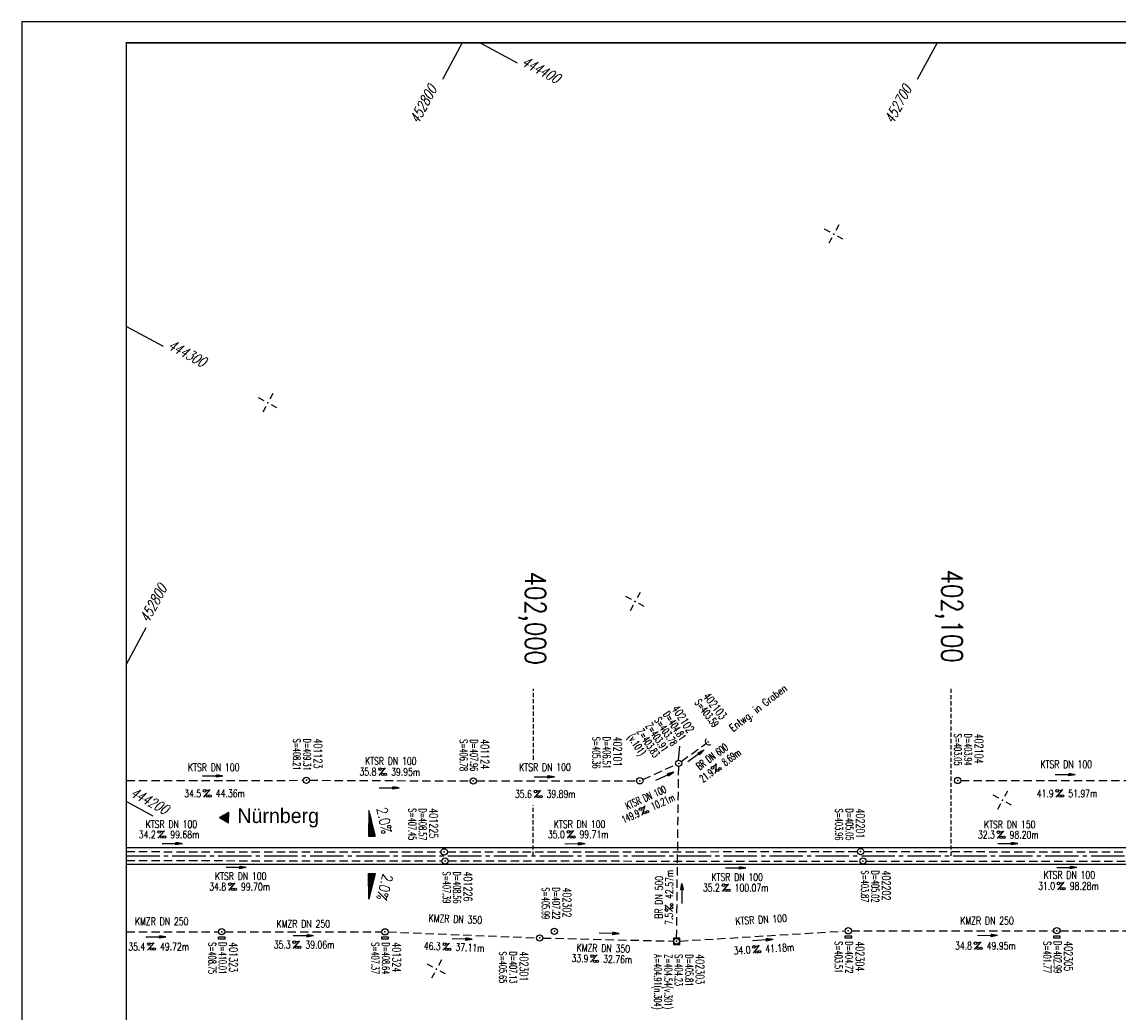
# Model space of a CAD drawing. Extents: x 0 to 1135, y 0 to 420.
# Tile 2 of 37: x 0 to 262, y 183 to 420. Entities that reach past the tile are written whole.
import ezdxf
from ezdxf.enums import TextEntityAlignment as Align

# ---------------------------------------------------------------- set-up
doc = ezdxf.new("R2010")
doc.units = 0
doc.header["$LTSCALE"] = 2
doc.header["$MEASUREMENT"] = 0
for name, pattern in [('ACHSE', [5.5, 4, -0.5, 0.5, -0.5]), ('AUSGEZOGEN', [0]), ('GESTRICH-X2', [1.5, 1, -0.5]), ('GESTRICHELT', [0.75, 0.5, -0.25])]:
    doc.linetypes.add(name, pattern=pattern)
doc.layers.get('0').update_dxf_attribs({"linetype": 'AUSGEZOGEN'})
for name, color, linetype in [('ACHSETOP', 250, 'ACHSE'), ('FBR', 8, 'CONTINUOUS'), ('GEF', 1, 'AUSGEZOGEN'), ('HEKTOM', 250, 'GESTRICHELT'), ('KANAL', 7, 'GESTRICH-X2'), ('NETZ', 250, 'CONTINUOUS'), ('PFEIL', 7, 'CONTINUOUS'), ('RAHMEN', 250, 'AUSGEZOGEN'), ('RICHTG', 250, 'CONTINUOUS'), ('SCHACHTNR', 6, 'CONTINUOUS'), ('SCHRIFT', 7, 'CONTINUOUS'), ('SCHSYMBOL', 7, 'CONTINUOUS'), ('TEXTO', 4, 'CONTINUOUS'), ('TEXTU', 4, 'CONTINUOUS')]:
    doc.layers.add(name, color=color, linetype=linetype)
doc.styles.add('ROMANS', font='romans.shx', dxfattribs={"width": 0.8})
doc.styles.add('UNIR-O', font='unir_o.shx')

# ---------------------------------------------------------------- blocks, each defined once
blk = doc.blocks.new('IKR')
at = {"color": 0}
for p, q in [((-2.5, 0), (-1, 0)), ((0, 1), (0, 2.5)), ((1, 0), (2.5, 0)), ((0, -2.5), (0, -1))]:
    blk.add_line(p, q, dxfattribs=at)
blk.add_circle((0, 0), 0.05, dxfattribs=at)
blk.add_point((0, 0), dxfattribs=at)
blk = doc.blocks.new('GST')
at = {"color": 0}
blk.add_circle((0, 0), 0.75, dxfattribs=at)
blk.add_point((0, 0), dxfattribs=at)
blk = doc.blocks.new('17')
blk.add_lwpolyline([(-0.76, -1.22), (0.75, -1.22), (0.75, -1.8), (-0.76, -1.8)], close=True)
blk.add_blockref('GST', (0, 0))
blk = doc.blocks.new('PROM')
blk.add_line((1.57, 1.82), (0.02, 0.02))
for centre, radius in [((0.32, 1.51), 0.317), ((0.94, 0.29), 0.283), ((1.64, 0.29), 0.283)]:
    blk.add_circle(centre, radius)
blk.add_arc((0.99, 2.68), 1.03, 239.1414, 303.3549)
blk = doc.blocks.new('PFEIL2')
at = {"color": 0}
for p, q in [((0.88, 0), (-2.4, -0.01)), ((0.88, -0.27), (0.88, 0.28)), ((0.88, 0.28), (2.43, 0.01)), ((0.91, 0.27), (0.88, 0.26)), ((0.97, 0.26), (0.88, 0.25)), ((1.02, 0.25), (0.88, 0.23)), ((1.07, 0.24), (0.88, 0.21)), ((1.13, 0.23), (0.88, 0.19)), ((1.18, 0.22), (0.88, 0.17)), ((1.24, 0.21), (0.88, 0.15)), ((1.29, 0.21), (0.88, 0.14)), ((1.34, 0.2), (0.88, 0.12)), ((1.4, 0.19), (0.88, 0.1)), ((1.45, 0.18), (0.88, 0.08)), ((1.51, 0.17), (0.88, 0.06)), ((1.56, 0.16), (0.88, 0.04)), ((1.61, 0.15), (0.88, 0.02)), ((1.67, 0.14), (0.88, 0.01)), ((1.72, 0.13), (0.88, -0.01)), ((1.78, 0.12), (0.88, -0.03)), ((1.83, 0.11), (0.88, -0.05)), ((1.88, 0.1), (0.88, -0.07)), ((1.94, 0.09), (0.88, -0.09)), ((2.05, 0.08), (0.88, -0.12)), ((1.99, 0.08), (0.88, -0.11)), ((2.1, 0.07), (0.88, -0.14)), ((2.15, 0.06), (0.88, -0.16)), ((2.21, 0.05), (0.88, -0.18)), ((2.26, 0.04), (0.88, -0.2)), ((2.32, 0.03), (0.88, -0.22)), ((2.37, 0.02), (0.88, -0.23)), ((2.42, 0.01), (0.88, -0.25)), ((2.43, 0.01), (0.88, -0.27))]:
    blk.add_line(p, q, dxfattribs=at)
blk = doc.blocks.new('20')
blk.add_lwpolyline([(-0.75, -0.75), (0.75, -0.75), (0.75, 0.75), (-0.75, 0.75)], close=True)
blk.add_circle((0, 0), 0.676)
blk.add_point((0, 0))
blk = doc.blocks.new('10')
blk.add_blockref('GST', (0, 0))
blk = doc.blocks.new('40')
at = {"color": 0}
blk.add_arc((0.02, 0.31), 0.91, 192.5363, 347.4637, dxfattribs=at)
blk.add_point((0, 0), dxfattribs=at)
blk = doc.blocks.new('RPFEIL')
at = {"color": 0}
for p, q in [((0, 0), (-1.25, -2.17)), ((-1.25, -2.17), (1.25, -2.17)), ((-1.15, -2.17), (-1.15, -1.99)), ((-1.05, -2.17), (-1.05, -1.82)), ((-0.95, -2.17), (-0.95, -1.65)), ((-0.85, -2.17), (-0.85, -1.47)), ((-0.75, -2.17), (-0.75, -1.3)), ((-0.65, -2.17), (-0.65, -1.13)), ((-0.55, -2.17), (-0.55, -0.95)), ((-0.45, -2.17), (-0.45, -0.78)), ((-0.35, -2.17), (-0.35, -0.61)), ((-0.25, -2.17), (-0.25, -0.43)), ((-0.15, -2.17), (-0.15, -0.26)), ((-0.05, -2.17), (-0.05, -0.09)), ((1.25, -2.17), (0, 0)), ((0.05, -2.17), (0.05, -0.09)), ((0.15, -2.17), (0.15, -0.26)), ((0.25, -2.17), (0.25, -0.43)), ((0.35, -2.17), (0.35, -0.61)), ((0.45, -2.17), (0.45, -0.78)), ((0.55, -2.17), (0.55, -0.95)), ((0.65, -2.17), (0.65, -1.13)), ((0.75, -2.17), (0.75, -1.3)), ((0.85, -2.17), (0.85, -1.47)), ((0.95, -2.17), (0.95, -1.65)), ((1.05, -2.17), (1.05, -1.82)), ((1.15, -2.17), (1.15, -1.99))]:
    blk.add_line(p, q, dxfattribs=at)
blk = doc.blocks.new('*X17')
at = {"color": 0}
for p, q in [((725.83, 193.84), (727.44, 195.45)), ((725.83, 193.85), (727.43, 195.45)), ((725.83, 193.86), (727.42, 195.45)), ((725.83, 193.87), (727.41, 195.45)), ((725.83, 193.88), (727.4, 195.45)), ((725.83, 193.89), (727.39, 195.45)), ((725.83, 193.9), (727.38, 195.45)), ((725.83, 193.91), (727.37, 195.45)), ((725.83, 193.91), (727.37, 195.45)), ((725.83, 193.92), (727.36, 195.45)), ((725.83, 193.93), (727.35, 195.45)), ((725.83, 193.94), (727.34, 195.45)), ((725.83, 193.95), (727.33, 195.45)), ((725.83, 193.96), (727.32, 195.45)), ((725.83, 193.97), (727.31, 195.45)), ((725.83, 193.98), (727.3, 195.45)), ((725.83, 193.99), (727.29, 195.45)), ((725.83, 193.99), (727.29, 195.45)), ((725.83, 194), (727.28, 195.45)), ((725.83, 194.01), (727.27, 195.45)), ((725.83, 194.02), (727.26, 195.45)), ((725.83, 194.03), (727.25, 195.45)), ((725.83, 194.04), (727.24, 195.45)), ((725.83, 194.05), (727.23, 195.45)), ((725.83, 194.06), (727.22, 195.45)), ((725.83, 194.06), (727.21, 195.45)), ((725.83, 194.07), (727.21, 195.45)), ((725.83, 194.08), (727.2, 195.45)), ((725.83, 194.09), (727.19, 195.45)), ((725.83, 194.1), (727.18, 195.45)), ((725.83, 194.11), (727.17, 195.45)), ((725.83, 194.12), (727.16, 195.45)), ((725.83, 194.13), (727.15, 195.45)), ((725.83, 194.14), (727.14, 195.45)), ((725.83, 194.14), (727.14, 195.45)), ((725.83, 194.15), (727.13, 195.45)), ((725.83, 194.16), (727.12, 195.45)), ((725.83, 194.17), (727.11, 195.45)), ((725.83, 194.18), (727.1, 195.45)), ((725.83, 194.19), (727.09, 195.45)), ((725.83, 194.2), (727.08, 195.45)), ((725.83, 194.21), (727.07, 195.45)), ((725.83, 194.21), (727.06, 195.45)), ((725.83, 194.22), (727.06, 195.45)), ((725.83, 194.23), (727.05, 195.45)), ((725.83, 194.24), (727.04, 195.45)), ((725.83, 194.25), (727.03, 195.45)), ((725.83, 194.26), (727.02, 195.45)), ((725.83, 194.27), (727.01, 195.45)), ((725.83, 194.28), (727, 195.45)), ((725.83, 194.29), (726.99, 195.45)), ((725.83, 194.29), (726.99, 195.45)), ((725.83, 194.3), (726.98, 195.45)), ((725.83, 194.31), (726.97, 195.45)), ((725.83, 194.32), (726.96, 195.45)), ((725.83, 194.33), (726.95, 195.45)), ((725.83, 194.34), (726.94, 195.45)), ((725.83, 194.35), (726.93, 195.45)), ((725.83, 194.36), (726.92, 195.45)), ((725.83, 194.37), (726.91, 195.45)), ((725.83, 194.37), (726.91, 195.45)), ((725.83, 194.38), (726.9, 195.45)), ((725.83, 194.39), (726.89, 195.45)), ((725.83, 194.4), (726.88, 195.45)), ((725.83, 194.41), (726.87, 195.45)), ((725.83, 194.42), (726.86, 195.45)), ((725.83, 194.43), (726.85, 195.45)), ((725.83, 194.44), (726.84, 195.45)), ((725.83, 194.44), (726.83, 195.45)), ((725.83, 194.45), (726.83, 195.45)), ((725.83, 194.46), (726.82, 195.45)), ((725.83, 194.47), (726.81, 195.45)), ((725.83, 194.48), (726.8, 195.45)), ((725.83, 194.49), (726.79, 195.45)), ((725.83, 194.5), (726.78, 195.45)), ((725.83, 194.51), (726.77, 195.45)), ((725.83, 194.52), (726.76, 195.45)), ((725.83, 194.52), (726.76, 195.45)), ((725.83, 194.53), (726.75, 195.45)), ((725.83, 194.54), (726.74, 195.45)), ((725.83, 194.55), (726.73, 195.45)), ((725.83, 194.56), (726.72, 195.45)), ((725.83, 194.57), (726.71, 195.45)), ((725.83, 194.58), (726.7, 195.45)), ((725.83, 194.59), (726.69, 195.45)), ((725.83, 194.59), (726.68, 195.45)), ((725.83, 194.6), (726.68, 195.45)), ((725.83, 194.61), (726.67, 195.45)), ((725.83, 194.62), (726.66, 195.45)), ((725.83, 194.63), (726.65, 195.45)), ((725.83, 194.64), (726.64, 195.45)), ((725.83, 194.65), (726.63, 195.45)), ((725.83, 194.66), (726.62, 195.45)), ((725.83, 194.67), (726.61, 195.45)), ((725.83, 194.67), (726.61, 195.45)), ((725.83, 194.68), (726.6, 195.45)), ((725.83, 194.69), (726.59, 195.45)), ((725.83, 194.7), (726.58, 195.45)), ((725.83, 194.71), (726.57, 195.45)), ((725.83, 194.72), (726.56, 195.45)), ((725.83, 194.73), (726.55, 195.45)), ((725.83, 194.74), (726.54, 195.45)), ((725.83, 194.75), (726.53, 195.45)), ((725.83, 194.75), (726.53, 195.45)), ((725.83, 194.76), (726.52, 195.45)), ((725.83, 194.77), (726.51, 195.45)), ((725.83, 194.78), (726.5, 195.45)), ((725.83, 194.79), (726.49, 195.45)), ((725.83, 194.8), (726.48, 195.45)), ((725.83, 194.81), (726.47, 195.45)), ((725.83, 194.82), (726.46, 195.45)), ((725.83, 194.82), (726.45, 195.45)), ((725.83, 194.83), (726.45, 195.45)), ((725.83, 194.84), (726.44, 195.45)), ((725.83, 194.85), (726.43, 195.45)), ((725.83, 194.86), (726.42, 195.45)), ((725.83, 194.87), (726.41, 195.45)), ((725.83, 194.88), (726.4, 195.45)), ((725.83, 194.89), (726.39, 195.45)), ((725.83, 194.9), (726.38, 195.45)), ((725.83, 194.9), (726.38, 195.45)), ((725.83, 194.91), (726.37, 195.45)), ((725.83, 194.92), (726.36, 195.45)), ((725.83, 194.93), (726.35, 195.45)), ((725.83, 194.94), (726.34, 195.45)), ((725.83, 194.95), (726.33, 195.45)), ((725.83, 194.96), (726.32, 195.45)), ((725.83, 194.97), (726.31, 195.45)), ((725.83, 194.98), (726.3, 195.45)), ((725.83, 194.98), (726.3, 195.45)), ((725.83, 194.99), (726.29, 195.45)), ((725.83, 195), (726.28, 195.45)), ((725.83, 195.01), (726.27, 195.45)), ((725.83, 195.02), (726.26, 195.45)), ((725.83, 195.03), (726.25, 195.45)), ((725.83, 195.04), (726.24, 195.45)), ((725.83, 195.05), (726.23, 195.45)), ((725.83, 195.05), (726.22, 195.45)), ((725.83, 195.06), (726.22, 195.45)), ((725.83, 195.07), (726.21, 195.45)), ((725.83, 195.08), (726.2, 195.45)), ((725.83, 195.09), (726.19, 195.45)), ((725.83, 195.1), (726.18, 195.45)), ((725.83, 195.11), (726.17, 195.45)), ((725.83, 195.12), (726.16, 195.45)), ((725.83, 195.13), (726.15, 195.45)), ((725.83, 195.13), (726.15, 195.45)), ((725.83, 195.14), (726.14, 195.45)), ((725.83, 195.15), (726.13, 195.45)), ((725.83, 195.16), (726.12, 195.45)), ((725.83, 195.17), (726.11, 195.45)), ((725.83, 195.18), (726.1, 195.45)), ((725.83, 195.19), (726.09, 195.45)), ((725.83, 195.2), (726.08, 195.45)), ((725.83, 195.2), (726.07, 195.45)), ((725.83, 195.21), (726.07, 195.45)), ((725.83, 195.22), (726.06, 195.45)), ((725.83, 195.23), (726.05, 195.45)), ((725.83, 195.24), (726.04, 195.45)), ((725.83, 195.25), (726.03, 195.45)), ((725.83, 195.26), (726.02, 195.45)), ((725.83, 195.27), (726.01, 195.45)), ((725.83, 195.28), (726, 195.45)), ((725.83, 195.28), (726, 195.45)), ((725.83, 195.29), (725.99, 195.45)), ((725.83, 195.3), (725.98, 195.45)), ((725.83, 195.31), (725.97, 195.45)), ((725.83, 195.32), (725.96, 195.45)), ((725.83, 195.33), (725.95, 195.45)), ((725.83, 195.34), (725.94, 195.45)), ((725.83, 195.35), (725.93, 195.45)), ((725.83, 195.36), (725.92, 195.45)), ((725.83, 195.36), (725.92, 195.45)), ((725.83, 195.37), (725.91, 195.45)), ((725.83, 195.38), (725.9, 195.45)), ((725.83, 195.39), (725.89, 195.45)), ((725.83, 195.4), (725.88, 195.45)), ((725.83, 195.41), (725.87, 195.45)), ((725.83, 195.42), (725.86, 195.45)), ((725.83, 195.43), (725.85, 195.45)), ((725.83, 195.43), (725.84, 195.45)), ((725.83, 195.44), (725.84, 195.45)), ((725.83, 193.83), (727.43, 195.43)), ((725.83, 193.82), (727.43, 195.42)), ((725.83, 193.81), (727.43, 195.41)), ((725.83, 193.8), (727.42, 195.4)), ((725.83, 193.79), (727.42, 195.38)), ((725.83, 193.78), (727.42, 195.37)), ((725.83, 193.77), (727.41, 195.36)), ((725.83, 193.76), (727.41, 195.35)), ((725.83, 193.76), (727.41, 195.34)), ((725.83, 193.75), (727.4, 195.32)), ((725.83, 193.74), (727.4, 195.31)), ((725.83, 193.73), (727.4, 195.3)), ((725.83, 193.72), (727.4, 195.29)), ((725.83, 193.71), (727.39, 195.28)), ((725.83, 193.7), (727.39, 195.26)), ((725.83, 193.69), (727.39, 195.25)), ((725.83, 193.68), (727.38, 195.24)), ((725.83, 193.68), (727.38, 195.23)), ((725.83, 193.67), (727.38, 195.22)), ((725.83, 193.66), (727.37, 195.2)), ((725.83, 193.65), (727.37, 195.19)), ((725.83, 193.64), (727.37, 195.18)), ((725.83, 193.63), (727.36, 195.17)), ((725.83, 193.62), (727.36, 195.16)), ((725.83, 193.61), (727.36, 195.14)), ((725.83, 193.61), (727.35, 195.13)), ((725.83, 193.6), (727.35, 195.12)), ((725.83, 193.59), (727.35, 195.11)), ((725.83, 193.58), (727.34, 195.1)), ((725.83, 193.57), (727.34, 195.08)), ((725.83, 193.56), (727.34, 195.07)), ((725.83, 193.55), (727.34, 195.06)), ((725.83, 193.54), (727.33, 195.05)), ((725.83, 193.53), (727.33, 195.04)), ((725.83, 193.53), (727.33, 195.02)), ((725.83, 193.52), (727.32, 195.01)), ((725.83, 193.51), (727.32, 195)), ((725.83, 193.5), (727.32, 194.99)), ((725.83, 193.49), (727.31, 194.98)), ((725.83, 193.48), (727.31, 194.96)), ((725.83, 193.47), (727.31, 194.95)), ((725.83, 193.46), (727.3, 194.94)), ((725.83, 193.45), (727.3, 194.93)), ((725.83, 193.45), (727.3, 194.92)), ((725.83, 193.44), (727.29, 194.91)), ((725.83, 193.43), (727.29, 194.89)), ((725.83, 193.42), (727.29, 194.88)), ((725.83, 193.41), (727.29, 194.87)), ((725.83, 193.4), (727.28, 194.86)), ((725.83, 193.39), (727.28, 194.85)), ((725.83, 193.38), (727.28, 194.83)), ((725.83, 193.38), (727.27, 194.82)), ((725.83, 193.37), (727.27, 194.81)), ((725.83, 193.36), (727.27, 194.8)), ((725.83, 193.35), (727.26, 194.79)), ((725.83, 193.34), (727.26, 194.77)), ((725.83, 193.33), (727.26, 194.76)), ((725.83, 193.32), (727.25, 194.75)), ((725.83, 193.31), (727.25, 194.74)), ((725.83, 193.3), (727.25, 194.73)), ((725.83, 193.3), (727.24, 194.71)), ((725.83, 193.29), (727.24, 194.7)), ((725.83, 193.28), (727.24, 194.69)), ((725.83, 193.27), (727.23, 194.68)), ((725.83, 193.26), (727.23, 194.67)), ((725.83, 193.25), (727.23, 194.65)), ((725.83, 193.24), (727.23, 194.64)), ((725.83, 193.23), (727.22, 194.63)), ((725.83, 193.22), (727.22, 194.62)), ((725.83, 193.22), (727.22, 194.61)), ((725.83, 193.21), (727.21, 194.59)), ((725.83, 193.2), (727.21, 194.58)), ((725.83, 193.19), (727.21, 194.57)), ((725.83, 193.18), (727.2, 194.56)), ((725.83, 193.17), (727.2, 194.55)), ((725.83, 193.16), (727.2, 194.53)), ((725.83, 193.15), (727.19, 194.52)), ((725.83, 193.15), (727.19, 194.51)), ((725.83, 193.14), (727.19, 194.5)), ((725.83, 193.13), (727.18, 194.49)), ((725.83, 193.12), (727.18, 194.47)), ((725.83, 193.11), (727.18, 194.46)), ((725.83, 193.1), (727.17, 194.45)), ((725.83, 193.09), (727.17, 194.44)), ((725.83, 193.08), (727.17, 194.43)), ((725.83, 193.07), (727.17, 194.41)), ((725.83, 193.07), (727.16, 194.4)), ((725.83, 193.06), (727.16, 194.39)), ((725.83, 193.05), (727.16, 194.38)), ((725.83, 193.04), (727.15, 194.37)), ((725.83, 193.03), (727.15, 194.35)), ((725.83, 193.02), (727.15, 194.34)), ((725.83, 193.01), (727.14, 194.33)), ((725.83, 193), (727.14, 194.32)), ((725.83, 193), (727.14, 194.31)), ((725.83, 192.99), (727.13, 194.29)), ((725.83, 192.98), (727.13, 194.28)), ((725.83, 192.97), (727.13, 194.27)), ((725.83, 192.96), (727.12, 194.26)), ((725.83, 192.95), (727.12, 194.25)), ((725.83, 192.94), (727.12, 194.23)), ((725.83, 192.93), (727.11, 194.22)), ((725.83, 192.92), (727.11, 194.21)), ((725.83, 192.92), (727.11, 194.2)), ((725.83, 192.91), (727.11, 194.19)), ((725.83, 192.9), (727.1, 194.17)), ((725.83, 192.89), (727.1, 194.16)), ((725.83, 192.88), (727.1, 194.15)), ((725.83, 192.87), (727.09, 194.14)), ((725.83, 192.86), (727.09, 194.13)), ((725.83, 192.85), (727.09, 194.11)), ((725.83, 192.84), (727.08, 194.1)), ((725.83, 192.84), (727.08, 194.09)), ((725.83, 192.83), (727.08, 194.08)), ((725.83, 192.82), (727.07, 194.07)), ((725.83, 192.81), (727.07, 194.05)), ((725.83, 192.8), (727.07, 194.04)), ((725.83, 192.79), (727.06, 194.03)), ((725.83, 192.78), (727.06, 194.02)), ((725.83, 192.77), (727.06, 194.01)), ((725.83, 192.77), (727.05, 193.99)), ((725.83, 192.76), (727.05, 193.98)), ((725.83, 192.75), (727.05, 193.97)), ((725.83, 192.74), (727.05, 193.96)), ((725.83, 192.73), (727.04, 193.95)), ((725.83, 192.72), (727.04, 193.93)), ((725.83, 192.71), (727.04, 193.92)), ((725.83, 192.7), (727.03, 193.91)), ((725.83, 192.69), (727.03, 193.9)), ((725.83, 192.69), (727.03, 193.89)), ((725.83, 192.68), (727.02, 193.87)), ((725.83, 192.67), (727.02, 193.86)), ((725.83, 192.66), (727.02, 193.85)), ((725.83, 192.65), (727.01, 193.84)), ((725.83, 192.64), (727.01, 193.83)), ((725.83, 192.63), (727.01, 193.81)), ((725.83, 192.62), (727, 193.8)), ((725.83, 192.62), (727, 193.79)), ((725.83, 192.61), (727, 193.78)), ((725.83, 192.6), (726.99, 193.77)), ((725.83, 192.59), (726.99, 193.75)), ((725.83, 192.58), (726.99, 193.74)), ((725.83, 192.57), (726.99, 193.73)), ((725.83, 192.56), (726.98, 193.72)), ((725.83, 192.55), (726.98, 193.71)), ((725.83, 192.54), (726.98, 193.69)), ((725.83, 192.54), (726.97, 193.68)), ((725.83, 192.53), (726.97, 193.67)), ((725.83, 192.52), (726.97, 193.66)), ((725.83, 192.51), (726.96, 193.65)), ((725.83, 192.5), (726.96, 193.63)), ((725.83, 192.49), (726.96, 193.62)), ((725.83, 192.48), (726.95, 193.61)), ((725.83, 192.47), (726.95, 193.6)), ((725.83, 192.46), (726.95, 193.59)), ((725.83, 192.46), (726.94, 193.57)), ((725.83, 192.45), (726.94, 193.56)), ((725.83, 192.44), (726.94, 193.55)), ((725.83, 192.43), (726.94, 193.54)), ((725.83, 192.42), (726.93, 193.53)), ((725.83, 192.41), (726.93, 193.51)), ((725.83, 192.4), (726.93, 193.5)), ((725.83, 192.39), (726.92, 193.49)), ((725.83, 192.39), (726.92, 193.48)), ((725.83, 192.38), (726.92, 193.47)), ((725.83, 192.37), (726.91, 193.45)), ((725.83, 192.36), (726.91, 193.44)), ((725.83, 192.35), (726.91, 193.43)), ((725.83, 192.34), (726.9, 193.42)), ((725.83, 192.33), (726.9, 193.41)), ((725.83, 192.32), (726.9, 193.39)), ((725.83, 192.31), (726.89, 193.38)), ((725.83, 192.31), (726.89, 193.37)), ((725.83, 192.3), (726.89, 193.36)), ((725.83, 192.29), (726.88, 193.35)), ((725.83, 192.28), (726.88, 193.33)), ((725.83, 192.27), (726.88, 193.32)), ((725.83, 192.26), (726.88, 193.31)), ((725.83, 192.25), (726.87, 193.3)), ((725.83, 192.24), (726.87, 193.29)), ((725.83, 192.24), (726.87, 193.27)), ((725.83, 192.23), (726.86, 193.26)), ((725.83, 192.22), (726.86, 193.25)), ((725.83, 192.21), (726.86, 193.24)), ((725.83, 192.2), (726.85, 193.23)), ((725.83, 192.19), (726.85, 193.21)), ((725.83, 192.18), (726.85, 193.2)), ((725.83, 192.17), (726.84, 193.19)), ((725.83, 192.16), (726.84, 193.18)), ((725.83, 192.16), (726.84, 193.17)), ((725.83, 192.15), (726.83, 193.15)), ((725.83, 192.14), (726.83, 193.14)), ((725.83, 192.13), (726.83, 193.13)), ((725.83, 192.12), (726.82, 193.12)), ((725.83, 192.11), (726.82, 193.11)), ((725.83, 192.1), (726.82, 193.09)), ((725.83, 192.09), (726.82, 193.08)), ((725.83, 192.08), (726.81, 193.07)), ((725.83, 192.08), (726.81, 193.06)), ((725.83, 192.07), (726.81, 193.05)), ((725.83, 192.06), (726.8, 193.03)), ((725.83, 192.05), (726.8, 193.02)), ((725.83, 192.04), (726.8, 193.01)), ((725.83, 192.03), (726.79, 193)), ((725.83, 192.02), (726.79, 192.99)), ((725.83, 192.01), (726.79, 192.97)), ((725.83, 192.01), (726.78, 192.96)), ((725.83, 192), (726.78, 192.95)), ((725.83, 191.99), (726.78, 192.94)), ((725.83, 191.98), (726.77, 192.93)), ((725.83, 191.97), (726.77, 192.91)), ((725.83, 191.96), (726.77, 192.9)), ((725.83, 191.95), (726.76, 192.89)), ((725.83, 191.94), (726.76, 192.88)), ((725.83, 191.93), (726.76, 192.87)), ((725.83, 191.93), (726.76, 192.85)), ((725.83, 191.92), (726.75, 192.84)), ((725.83, 191.91), (726.75, 192.83)), ((725.83, 191.9), (726.75, 192.82)), ((725.83, 191.89), (726.74, 192.81)), ((725.83, 191.88), (726.74, 192.79)), ((725.83, 191.87), (726.74, 192.78)), ((725.83, 191.86), (726.73, 192.77)), ((725.83, 191.85), (726.73, 192.76)), ((725.83, 191.85), (726.73, 192.75)), ((725.83, 191.84), (726.72, 192.73)), ((725.83, 191.83), (726.72, 192.72)), ((725.83, 191.82), (726.72, 192.71)), ((725.83, 191.81), (726.71, 192.7)), ((725.83, 191.8), (726.71, 192.69)), ((725.83, 191.79), (726.71, 192.67)), ((725.83, 191.78), (726.7, 192.66)), ((725.83, 191.78), (726.7, 192.65)), ((725.83, 191.77), (726.7, 192.64)), ((725.83, 191.76), (726.7, 192.63)), ((725.83, 191.75), (726.69, 192.61)), ((725.83, 191.74), (726.69, 192.6)), ((725.83, 191.73), (726.69, 192.59)), ((725.83, 191.72), (726.68, 192.58)), ((725.83, 191.71), (726.68, 192.57)), ((725.83, 191.7), (726.68, 192.55)), ((725.83, 191.7), (726.67, 192.54)), ((725.83, 191.69), (726.67, 192.53)), ((725.83, 191.68), (726.67, 192.52)), ((725.83, 191.67), (726.66, 192.51)), ((725.83, 191.66), (726.66, 192.49)), ((725.83, 191.65), (726.66, 192.48)), ((725.83, 191.64), (726.65, 192.47)), ((725.83, 191.63), (726.65, 192.46)), ((725.83, 191.63), (726.65, 192.45)), ((725.83, 191.62), (726.64, 192.43)), ((725.83, 191.61), (726.64, 192.42)), ((725.83, 191.6), (726.64, 192.41)), ((725.83, 191.59), (726.64, 192.4)), ((725.83, 191.58), (726.63, 192.39)), ((725.83, 191.57), (726.63, 192.37)), ((725.83, 191.56), (726.63, 192.36)), ((725.83, 191.55), (726.62, 192.35)), ((725.83, 191.55), (726.62, 192.34)), ((725.83, 191.54), (726.62, 192.33)), ((725.83, 191.53), (726.61, 192.31)), ((725.83, 191.52), (726.61, 192.3)), ((725.83, 191.51), (726.61, 192.29)), ((725.83, 191.5), (726.6, 192.28)), ((725.83, 191.49), (726.6, 192.27)), ((725.83, 191.48), (726.6, 192.25)), ((725.83, 191.47), (726.59, 192.24)), ((725.83, 191.47), (726.59, 192.23)), ((725.83, 191.46), (726.59, 192.22)), ((725.83, 191.45), (726.59, 192.21)), ((725.83, 191.44), (726.58, 192.19)), ((725.83, 191.43), (726.58, 192.18)), ((725.83, 191.42), (726.58, 192.17)), ((725.83, 191.41), (726.57, 192.16)), ((725.83, 191.4), (726.57, 192.15)), ((725.83, 191.4), (726.57, 192.13)), ((725.83, 191.39), (726.56, 192.12)), ((725.83, 191.38), (726.56, 192.11)), ((725.83, 191.37), (726.56, 192.1)), ((725.83, 191.36), (726.55, 192.09)), ((725.83, 191.35), (726.55, 192.07)), ((725.83, 191.34), (726.55, 192.06)), ((725.83, 191.33), (726.54, 192.05)), ((725.83, 191.32), (726.54, 192.04)), ((725.83, 191.32), (726.54, 192.03)), ((725.83, 191.31), (726.53, 192.01)), ((725.83, 191.3), (726.53, 192)), ((725.83, 191.29), (726.53, 191.99)), ((725.83, 191.28), (726.53, 191.98)), ((725.83, 191.27), (726.52, 191.97)), ((725.83, 191.26), (726.52, 191.95)), ((725.83, 191.25), (726.52, 191.94)), ((725.83, 191.25), (726.51, 191.93)), ((725.83, 191.24), (726.51, 191.92)), ((725.83, 191.23), (726.51, 191.91)), ((725.83, 191.22), (726.5, 191.89)), ((725.83, 191.21), (726.5, 191.88)), ((725.83, 191.2), (726.5, 191.87)), ((725.83, 191.19), (726.49, 191.86)), ((725.83, 191.18), (726.49, 191.85)), ((725.83, 191.17), (726.49, 191.84)), ((725.83, 191.17), (726.48, 191.82)), ((725.83, 191.16), (726.48, 191.81)), ((725.83, 191.15), (726.48, 191.8)), ((725.83, 191.14), (726.47, 191.79)), ((725.83, 191.13), (726.47, 191.78)), ((725.83, 191.12), (726.47, 191.76)), ((725.83, 191.11), (726.47, 191.75)), ((725.83, 191.1), (726.46, 191.74)), ((725.83, 191.09), (726.46, 191.73)), ((725.83, 191.09), (726.46, 191.72)), ((725.83, 191.08), (726.45, 191.7)), ((725.83, 191.07), (726.45, 191.69)), ((725.83, 191.06), (726.45, 191.68)), ((725.83, 191.05), (726.44, 191.67)), ((725.83, 191.04), (726.44, 191.66)), ((725.83, 191.03), (726.44, 191.64)), ((725.83, 191.02), (726.43, 191.63)), ((725.83, 191.02), (726.43, 191.62)), ((725.83, 191.01), (726.43, 191.61)), ((725.83, 191), (726.42, 191.6)), ((725.83, 190.99), (726.42, 191.58)), ((725.83, 190.98), (726.42, 191.57)), ((725.83, 190.97), (726.41, 191.56)), ((725.83, 190.96), (726.41, 191.55)), ((725.83, 190.95), (726.41, 191.54)), ((725.83, 190.94), (726.41, 191.52)), ((725.83, 190.94), (726.4, 191.51)), ((725.83, 190.93), (726.4, 191.5)), ((725.83, 190.92), (726.4, 191.49)), ((725.83, 190.91), (726.39, 191.48)), ((725.83, 190.9), (726.39, 191.46)), ((725.83, 190.89), (726.39, 191.45)), ((725.83, 190.88), (726.38, 191.44)), ((725.83, 190.87), (726.38, 191.43)), ((725.83, 190.87), (726.38, 191.42)), ((725.83, 190.86), (726.37, 191.4)), ((725.83, 190.85), (726.37, 191.39)), ((725.83, 190.84), (726.37, 191.38)), ((725.83, 190.83), (726.36, 191.37)), ((725.83, 190.82), (726.36, 191.36)), ((725.83, 190.81), (726.36, 191.34)), ((725.83, 190.8), (726.35, 191.33)), ((725.83, 190.79), (726.35, 191.32)), ((725.83, 190.79), (726.35, 191.31)), ((725.83, 190.78), (726.35, 191.3)), ((725.83, 190.77), (726.34, 191.28)), ((725.83, 190.76), (726.34, 191.27)), ((725.83, 190.75), (726.34, 191.26)), ((725.83, 190.74), (726.33, 191.25)), ((725.83, 190.73), (726.33, 191.24)), ((725.83, 190.72), (726.33, 191.22)), ((725.83, 190.71), (726.32, 191.21)), ((725.83, 190.71), (726.32, 191.2)), ((725.83, 190.7), (726.32, 191.19)), ((725.83, 190.69), (726.31, 191.18)), ((725.83, 190.68), (726.31, 191.16)), ((725.83, 190.67), (726.31, 191.15)), ((725.83, 190.66), (726.3, 191.14)), ((725.83, 190.65), (726.3, 191.13)), ((725.83, 190.64), (726.3, 191.12)), ((725.83, 190.64), (726.29, 191.1)), ((725.83, 190.63), (726.29, 191.09)), ((725.83, 190.62), (726.29, 191.08)), ((725.83, 190.61), (726.29, 191.07)), ((725.83, 190.6), (726.28, 191.06)), ((725.83, 190.59), (726.28, 191.04)), ((725.83, 190.58), (726.28, 191.03)), ((725.83, 190.57), (726.27, 191.02)), ((725.83, 190.56), (726.27, 191.01)), ((725.83, 190.56), (726.27, 191)), ((725.83, 190.55), (726.26, 190.98)), ((725.83, 190.54), (726.26, 190.97)), ((725.83, 190.53), (726.26, 190.96)), ((725.83, 190.52), (726.25, 190.95)), ((725.83, 190.51), (726.25, 190.94)), ((725.83, 190.5), (726.25, 190.92)), ((725.83, 190.49), (726.24, 190.91)), ((725.83, 190.48), (726.24, 190.9)), ((725.83, 190.48), (726.24, 190.89)), ((725.83, 190.47), (726.24, 190.88)), ((725.83, 190.46), (726.23, 190.86)), ((725.83, 190.45), (726.23, 190.85)), ((725.83, 190.44), (726.23, 190.84)), ((725.83, 190.43), (726.22, 190.83)), ((725.83, 190.42), (726.22, 190.82)), ((725.83, 190.41), (726.22, 190.8)), ((725.83, 190.41), (726.21, 190.79)), ((725.83, 190.4), (726.21, 190.78)), ((725.83, 190.39), (726.21, 190.77)), ((725.83, 190.38), (726.2, 190.76)), ((725.83, 190.37), (726.2, 190.74)), ((725.83, 190.36), (726.2, 190.73)), ((725.83, 190.35), (726.19, 190.72)), ((725.83, 190.34), (726.19, 190.71)), ((725.83, 190.33), (726.19, 190.7)), ((725.83, 190.33), (726.18, 190.68)), ((725.83, 190.32), (726.18, 190.67)), ((725.83, 190.31), (726.18, 190.66)), ((725.83, 190.3), (726.18, 190.65)), ((725.83, 190.29), (726.17, 190.64)), ((725.83, 190.28), (726.17, 190.62)), ((725.83, 190.27), (726.17, 190.61)), ((725.83, 190.26), (726.16, 190.6)), ((725.83, 190.26), (726.16, 190.59)), ((725.83, 190.25), (726.16, 190.58)), ((725.83, 190.24), (726.15, 190.56)), ((725.83, 190.23), (726.15, 190.55)), ((725.83, 190.22), (726.15, 190.54)), ((725.83, 190.21), (726.14, 190.53)), ((725.83, 190.2), (726.14, 190.52)), ((725.83, 190.19), (726.14, 190.5)), ((725.83, 190.18), (726.13, 190.49)), ((725.83, 190.18), (726.13, 190.48)), ((725.83, 190.17), (726.13, 190.47)), ((725.83, 190.16), (726.12, 190.46)), ((725.83, 190.15), (726.12, 190.44)), ((725.83, 190.14), (726.12, 190.43)), ((725.83, 190.13), (726.12, 190.42)), ((725.83, 190.12), (726.11, 190.41)), ((725.83, 190.11), (726.11, 190.4)), ((725.83, 190.1), (726.11, 190.38)), ((725.83, 190.1), (726.1, 190.37)), ((725.83, 190.09), (726.1, 190.36)), ((725.83, 190.08), (726.1, 190.35)), ((725.83, 190.07), (726.09, 190.34)), ((725.83, 190.06), (726.09, 190.32)), ((725.83, 190.05), (726.09, 190.31)), ((725.83, 190.04), (726.08, 190.3)), ((725.83, 190.03), (726.08, 190.29)), ((725.83, 190.03), (726.08, 190.28)), ((725.83, 190.02), (726.07, 190.26)), ((725.83, 190.01), (726.07, 190.25)), ((725.83, 190), (726.07, 190.24)), ((725.83, 189.99), (726.06, 190.23)), ((725.83, 189.98), (726.06, 190.22)), ((725.83, 189.97), (726.06, 190.2)), ((725.83, 189.96), (726.06, 190.19)), ((725.83, 189.95), (726.05, 190.18)), ((725.83, 189.95), (726.05, 190.17)), ((725.83, 189.94), (726.05, 190.16)), ((725.83, 189.93), (726.04, 190.14)), ((725.83, 189.92), (726.04, 190.13)), ((725.83, 189.91), (726.04, 190.12)), ((725.83, 189.9), (726.03, 190.11)), ((725.83, 189.89), (726.03, 190.1)), ((725.83, 189.88), (726.03, 190.08)), ((725.83, 189.88), (726.02, 190.07)), ((725.83, 189.87), (726.02, 190.06)), ((725.83, 189.86), (726.02, 190.05)), ((725.83, 189.85), (726.01, 190.04)), ((725.83, 189.84), (726.01, 190.02)), ((725.83, 189.83), (726.01, 190.01)), ((725.83, 189.82), (726, 190)), ((725.83, 189.81), (726, 189.99)), ((725.83, 189.8), (726, 189.98)), ((725.83, 189.8), (726, 189.96)), ((725.83, 189.79), (725.99, 189.95)), ((725.83, 189.78), (725.99, 189.94)), ((725.83, 189.77), (725.99, 189.93)), ((725.83, 189.76), (725.98, 189.92)), ((725.83, 189.75), (725.98, 189.9)), ((725.83, 189.74), (725.98, 189.89)), ((725.83, 189.73), (725.97, 189.88)), ((725.83, 189.72), (725.97, 189.87)), ((725.83, 189.72), (725.97, 189.86)), ((725.83, 189.71), (725.96, 189.84)), ((725.83, 189.7), (725.96, 189.83)), ((725.83, 189.69), (725.96, 189.82)), ((725.83, 189.68), (725.95, 189.81)), ((725.83, 189.67), (725.95, 189.8)), ((725.83, 189.66), (725.95, 189.78)), ((725.83, 189.65), (725.94, 189.77)), ((725.83, 189.65), (725.94, 189.76)), ((725.83, 189.64), (725.94, 189.75)), ((725.83, 189.63), (725.94, 189.74)), ((725.83, 189.62), (725.93, 189.72)), ((725.83, 189.61), (725.93, 189.71)), ((725.83, 189.6), (725.93, 189.7)), ((725.83, 189.59), (725.92, 189.69)), ((725.83, 189.58), (725.92, 189.68)), ((725.83, 189.57), (725.92, 189.66)), ((725.83, 189.57), (725.91, 189.65)), ((725.83, 189.56), (725.91, 189.64)), ((725.83, 189.55), (725.91, 189.63)), ((725.83, 189.54), (725.9, 189.62)), ((725.83, 189.53), (725.9, 189.6)), ((725.83, 189.52), (725.9, 189.59)), ((725.83, 189.51), (725.89, 189.58)), ((725.83, 189.5), (725.89, 189.57)), ((725.83, 189.49), (725.89, 189.56)), ((725.83, 189.49), (725.89, 189.54)), ((725.83, 189.48), (725.88, 189.53)), ((725.83, 189.47), (725.88, 189.52)), ((725.83, 189.46), (725.88, 189.51)), ((725.83, 189.45), (725.87, 189.5)), ((725.83, 189.44), (725.87, 189.48)), ((725.83, 189.43), (725.87, 189.47)), ((725.83, 189.42), (725.86, 189.46)), ((725.83, 189.42), (725.86, 189.45)), ((725.83, 189.41), (725.86, 189.44)), ((725.83, 189.4), (725.85, 189.42)), ((725.83, 189.39), (725.85, 189.41)), ((725.83, 189.38), (725.85, 189.4)), ((725.83, 189.37), (725.84, 189.39)), ((725.83, 189.36), (725.84, 189.38)), ((725.83, 189.35), (725.84, 189.36)), ((725.83, 189.34), (725.83, 189.35)), ((725.83, 189.34), (725.83, 189.34))]:
    blk.add_line(p, q, dxfattribs=at)
blk = doc.blocks.new('GEF')
at = {"color": 0}
for p, q in [((0.01, 0.02), (0.01, 6.15)), ((1.62, 6.15), (0.01, 0.02)), ((0.01, 6.15), (1.62, 6.15))]:
    blk.add_line(p, q, dxfattribs=at)
blk.add_blockref('*X17', (-725.82, -189.3), dxfattribs=at)

msp = doc.modelspace()

# ---------------------------------------------------------------- linework, layer by layer
at = {"layer": 'ACHSETOP'}
msp.add_lwpolyline([(25, 220.37), (447.45, 220.37), (747.45, 220.37), (922.45, 220.37), (950, 220.37)], dxfattribs=at)
at = {"layer": 'FBR'}
for points in [[(25, 222.37), (447.45, 222.37), (747.45, 222.37, 0.000001), (834.95, 222.37, -0.000001), (922.45, 222.37, 0), (950, 222.37, 0.000001)], [(25, 218.37), (447.45, 218.37), (747.45, 218.37, 0.000001), (834.95, 218.37, -0.000001), (922.45, 218.37, 0), (950, 218.37, 0.000001)]]:
    msp.add_lwpolyline(points, format="xyb", dxfattribs=at)
at = {"layer": 'HEKTOM'}
for p, q in [((122.45, 243.4), (122.46, 260.36)), ((222.46, 220.37), (222.47, 260.37)), ((122.44, 220.39), (122.45, 232.46))]:
    msp.add_line(p, q, dxfattribs=at)
at = {"layer": 'KANAL'}
for p, q in [((157.86, 242.95), (163.67, 247.2)), ((148.65, 238.66), (156.58, 242.22)), ((156.76, 200.7), (157.25, 241.75)), ((25, 238.41), (67.36, 238.46)), ((68.86, 238.47), (107.32, 238.31)), ((108.82, 238.32), (147.2, 238.34)), ((224.83, 238.42), (275.29, 238.38)), ((25, 221.39), (100.37, 221.32)), ((101.87, 221.33), (200.07, 221.41)), ((201.56, 221.41), (298.25, 221.32)), ((25, 219.26), (100.55, 219.16)), ((102.05, 219.17), (200.61, 219.12)), ((202.13, 219.11), (298.89, 219.16)), ((25, 202.19), (47.08, 202.21)), ((48.61, 202.2), (86.16, 202.21)), ((87.67, 202.18), (123.24, 200.74)), ((157.5, 199.98), (197.11, 202.4)), ((198.59, 202.45), (247.06, 202.46)), ((248.55, 202.47), (296.31, 202.29)), ((124.75, 200.71), (156.01, 199.97))]:
    msp.add_line(p, q, dxfattribs=at)
at = {"layer": 'NETZ'}
for p, q in [((105.44, 414.98), (100.69, 406.18)), ((109.75, 414.98), (118.55, 410.22)), ((219.13, 414.98), (214.37, 406.18)), ((25.02, 347.12), (33.82, 342.36)), ((25.02, 266.26), (29.78, 275.06)), ((25.02, 233.43), (31.38, 229.99))]:
    msp.add_line(p, q, dxfattribs=at)
at = {"layer": 'RAHMEN'}
for p, q in [((1135, 420), (0, 420)), ((0, 420), (0, 0))]:
    msp.add_line(p, q, dxfattribs=at)
at = {"layer": 'RAHMEN', "const_width": 0.35}
msp.add_lwpolyline([(25, 5), (1130, 5), (1130, 415), (25, 415), (25, 5)], dxfattribs=at)
at = {"layer": 'SCHACHTNR'}
msp.add_line((157.24, 243.26), (157.5, 246.67), dxfattribs=at)

# ---------------------------------------------------------------- block references
at = {"layer": 'GEF', "xscale": -1, "rotation": 179.4075899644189}
msp.add_blockref('GEF', (83.06, 231.26), dxfattribs=at)
at = {"layer": 'GEF', "rotation": 0.5434572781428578}
msp.add_blockref('GEF', (83.05, 210.03), dxfattribs=at)
at = {"layer": 'NETZ', "rotation": 151.5965}
for p in [(194.38, 369.21), (58.85, 328.82), (146.81, 281.25), (234.78, 233.69), (99.25, 193.29)]:
    msp.add_blockref('IKR', p, dxfattribs=at)
at = {"layer": 'PFEIL'}
for p, rotation in [((161.36, 244.28), 36.22516734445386), ((45.67, 239.45), 0.09286734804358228), ((125.06, 239.24), 0.05126734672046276), ((153.91, 239.38), 24.08096734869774), ((249.77, 239.77), 359.9747673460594), ((87.93, 236.61), 359.7823673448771), ((35.98, 223.26), 359.9544673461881), ((132.42, 223.22), 0.04916734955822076), ((236.03, 223.27), 359.9442673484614), ((51.27, 217.56), 359.9279673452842), ((170.9, 217.44), 359.9739673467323), ((250.16, 217.55), 0.01366734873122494), ((158.01, 211.34), 89.29726734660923), ((140.59, 201.8), 358.6503673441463), ((32.04, 200.93), 0.03416734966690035), ((67.38, 201.21), 359.9898673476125), ((105.41, 200.46), 357.7037673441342), ((177.36, 200.19), 3.472967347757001), ((231.16, 201.28), 0.02916735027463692)]:
    msp.add_blockref('PFEIL2', p, dxfattribs=dict(at, rotation=rotation))
at = {"layer": 'RICHTG', "rotation": 89.59767152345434}
msp.add_blockref('RPFEIL', (47.33, 229.56), dxfattribs=at)
at = {"layer": 'SCHSYMBOL'}
for name, p, rotation in [('40', (164.28, 247.65), 310.3832746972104), ('10', (157.27, 242.52), 359.9999673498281), ('10', (68.11, 238.47), 359.9999673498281), ('10', (108.06, 238.32), 359.9999673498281), ('10', (147.95, 238.35), 359.9999673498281), ('10', (224.07, 238.42), 359.9999673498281), ('10', (101.11, 221.33), 359.9999673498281), ('10', (200.82, 221.41), 359.9999673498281), ('10', (101.31, 219.17), 359.9999673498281), ('10', (201.37, 219.13), 359.9999673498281), ('17', (47.85, 202.21), 359.9999673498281), ('17', (86.91, 202.2), 359.9999673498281), ('10', (127.48, 202.33), 359.9999673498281), ('17', (197.85, 202.44), 359.9999673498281), ('17', (247.8, 202.46), 359.9999673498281), ('10', (123.99, 200.72), 359.9999673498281), ('20', (156.74, 199.94), 359.9999673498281)]:
    msp.add_blockref(name, p, dxfattribs=dict(at, rotation=rotation))
at = {"layer": 'TEXTU'}
for p, rotation in [((166.01, 240.04), 36.22516734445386), ((85.41, 239.61), 359.7823673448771), ((43.43, 234.43), 0.09286734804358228), ((247.55, 234.41), 359.9747673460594), ((122.62, 234.28), 0.05126734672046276), ((148.43, 230.05), 24.08096734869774), ((32.55, 224.58), 359.9544673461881), ((130.52, 224.61), 0.04916734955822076), ((233.48, 224.52), 359.9442673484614), ((49.44, 212.09), 359.9279673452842), ((167.64, 211.85), 359.9739673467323), ((247.9, 212.26), 0.01366734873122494), ((155.83, 207.07), 89.29726734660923), ((30.06, 197.76), 0.03416734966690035), ((64.88, 198.21), 359.9898673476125), ((100.77, 197.75), 357.7037673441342), ((227.99, 197.95), 0.02916735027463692), ((175.04, 197.05), 3.472967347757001), ((136.15, 194.89), 358.6503673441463)]:
    msp.add_blockref('PROM', p, dxfattribs=dict(at, rotation=rotation))

# ---------------------------------------------------------------- texts
at = {"layer": 'GEF', "style": 'ROMANS', "width": 0.8}
for rotation, p in [(281.6666, (84.93, 231.69)), (255.8114, (86.44, 216.21))]:
    msp.add_text('2.0%%%', height=2.5, rotation=rotation, dxfattribs=at).set_placement(p)
at = {"layer": 'HEKTOM', "style": 'ROMANS', "width": 0.8}
for s, p in [('402,100', (220.2, 288.91)), ('402,000', (120.46, 288.39))]:
    msp.add_text(s, height=5, rotation=270, dxfattribs=at).set_placement(p)
at = {"layer": 'NETZ', "style": 'ROMANS', "oblique": 16.6, "width": 0.75}
for s, rotation, p in [('444400', 331.5965, (119.43, 409.75)), ('452800', 61.5965, (94.86, 395.41)), ('452700', 61.5965, (208.55, 395.41)), ('444300', 331.5965, (34.7, 341.88)), ('452800', 61.5965, (30.25, 275.94)), ('444200', 331.5965, (25.69, 234.79))]:
    msp.add_text(s, height=2.5, rotation=rotation, dxfattribs=at).set_placement(p)
at = {"layer": 'RICHTG', "style": 'UNIR-O'}
msp.add_text('Nürnberg', height=3.5, rotation=359.9984, dxfattribs=at).set_placement((51.61, 228.23))
at = {"layer": 'SCHACHTNR', "style": 'ROMANS'}
for s, height, rotation, width, p in [('S=403.59', 1.8, 307.1077, 0.6, (160.98, 257.02)), ('402103', 2, 307.1077, 0.7, (162.99, 258.53)), ('D=404.81', 1.8, 303.1032, 0.6, (153.44, 254.24)), ('402102', 2, 303.1032, 0.7, (155.52, 255.61)), ('Z=403.91', 1.8, 303.1032, 0.6, (149.24, 251.49)), ('S=403.78', 1.8, 303.1032, 0.6, (151.35, 252.85)), ('(v.101)', 1.8, 303.1032, 0.6, (144.94, 248.84)), ('Z=403.83', 1.8, 303.1032, 0.6, (147.16, 250.12)), ('S=403.05', 1.8, 270, 0.6, (223.19, 249.63)), ('D=403.94', 1.8, 270, 0.6, (225.68, 249.64)), ('402104', 2, 270, 0.7, (228.16, 249.64)), ('S=408.21', 1.8, 270, 0.6, (64.91, 248.45)), ('D=409.31', 1.8, 270, 0.6, (67.4, 248.45)), ('401123', 2, 270, 0.7, (69.91, 248.49)), ('S=406.78', 1.8, 270, 0.6, (104.87, 248.3)), ('D=407.96', 1.8, 270, 0.6, (107.36, 248.3)), ('401124', 2, 270, 0.7, (109.85, 248.31)), ('S=405.36', 1.8, 270, 0.6, (136.62, 248.89)), ('D=406.51', 1.8, 270, 0.6, (139.11, 248.9)), ('402101', 2, 270, 0.7, (141.62, 248.93)), ('S=407.45', 1.8, 270, 0.6, (92.57, 231.75)), ('D=408.57', 1.8, 270, 0.6, (95.06, 231.75)), ('401225', 2, 270, 0.7, (97.56, 231.78)), ('S=403.96', 1.8, 270, 0.6, (194.75, 231.7)), ('D=405.05', 1.8, 270, 0.6, (197.25, 231.73)), ('402201', 2, 270, 0.7, (199.74, 231.73)), ('S=407.39', 1.8, 270, 0.6, (100.79, 216.63)), ('D=408.56', 1.8, 270, 0.6, (103.28, 216.63)), ('401226', 2, 270, 0.7, (105.77, 216.64)), ('S=403.87', 1.8, 270, 0.6, (200.93, 216.88)), ('D=405.02', 1.8, 270, 0.6, (203.42, 216.89)), ('402202', 2, 270, 0.7, (205.94, 216.88)), ('S=405.99', 1.8, 270, 0.6, (124.51, 212.83)), ('D=407.22', 1.8, 270, 0.6, (127, 212.83)), ('402302', 2, 270, 0.7, (129.52, 212.82)), ('S=408.75', 1.8, 270, 0.6, (44.67, 199.71)), ('D=410.01', 1.8, 270, 0.6, (47.16, 199.72)), ('401323', 2, 270, 0.7, (49.65, 199.72)), ('S=407.37', 1.8, 270, 0.6, (83.71, 199.71)), ('D=408.64', 1.8, 270, 0.6, (86.22, 199.69)), ('401324', 2, 270, 0.7, (88.71, 199.7)), ('S=403.51', 1.8, 270, 0.6, (194.64, 199.93)), ('D=404.72', 1.8, 270, 0.6, (197.16, 199.92)), ('402304', 2, 270, 0.7, (199.64, 199.93)), ('S=401.77', 1.8, 270, 0.6, (244.6, 199.95)), ('D=402.99', 1.8, 270, 0.6, (247.09, 199.96)), ('402305', 2, 270, 0.7, (249.58, 199.96)), ('S=405.65', 1.8, 270, 0.6, (114.23, 197.5)), ('D=407.13', 1.8, 270, 0.6, (116.72, 197.5)), ('402301', 2, 270, 0.7, (119.21, 197.51)), ('A=404.91(n.304)', 1.8, 270, 0.6, (151.36, 196.84)), ('Z=404.54(v.301)', 1.8, 270, 0.6, (153.87, 196.83)), ('S=404.23', 1.8, 270, 0.6, (156.36, 196.83)), ('D=405.81', 1.8, 270, 0.6, (158.88, 196.82)), ('402303', 2, 270, 0.7, (161.37, 196.83))]:
    msp.add_text(s, height=height, rotation=rotation, dxfattribs=dict(at, width=width)).set_placement(p)
at = {"layer": 'SCHRIFT', "style": 'ROMANS', "width": 0.8}
msp.add_text('Entwg. in Graben', height=1.8, rotation=37.584, dxfattribs=at).set_placement((170.25, 250.02))
at = {"layer": 'TEXTO', "style": 'ROMANS'}
for s, rotation, width, p in [('BR DN 600', 36.2252, 0.6, (165.77, 243.41)), ('KTSR DN 100', 0.0929, 0.75, (45.93, 240.66)), ('KTSR DN 100', 359.7824, 0.75, (88.32, 242.2)), ('KTSR DN 100', 0.0513, 0.75, (125.25, 240.69)), ('KTSR DN 100', 359.9748, 0.75, (250.06, 241.4)), ('KTSR DN 100', 24.081, 0.6, (149.73, 233.51)), ('KTSR DN 100', 359.9545, 0.75, (35.79, 227.05)), ('KTSR DN 100', 0.0492, 0.75, (133.54, 227.05)), ('KTSR DN 150', 359.9443, 0.75, (236.52, 226.98)), ('KTSR DN 100', 359.928, 0.75, (52.39, 214.62)), ('KTSR DN 100', 359.974, 0.75, (171.26, 214.39)), ('KTSR DN 100', 0.0137, 0.75, (250.8, 214.91)), ('BR DN 500', 89.2973, 0.75, (153.4, 210.44)), ('KMZR DN 250', 0.0342, 0.75, (33.47, 203.79)), ('KMZR DN 250', 359.9899, 0.75, (67.38, 203.21)), ('KMZR DN 350', 357.7038, 0.75, (103.76, 204.34)), ('KTSR DN 100', 3.473, 0.75, (177.05, 204.22)), ('KMZR DN 250', 0.0292, 0.75, (231.08, 203.95)), ('KMZR DN 350', 358.6504, 0.75, (139.2, 197.37))]:
    msp.add_text(s, height=1.8, rotation=rotation, dxfattribs=dict(at, width=width)).set_placement(p, align=Align.CENTER)
at = {"layer": 'TEXTU', "style": 'ROMANS'}
for s, rotation, width, p in [('8.69m', 36.2252, 0.6, (168.43, 241.81)), ('35.8', 359.7824, 0.75, (80.83, 239.64)), ('39.95m', 359.7824, 0.75, (88.41, 239.59)), ('21.9', 36.2252, 0.6, (163.06, 237.86)), ('34.5', 0.0929, 0.75, (38.85, 234.41)), ('44.36m', 0.0929, 0.75, (46.43, 234.43)), ('41.9', 359.9748, 0.75, (242.98, 234.4)), ('51.97m', 359.9748, 0.75, (250.54, 234.4)), ('35.6', 0.0513, 0.75, (118.05, 234.27)), ('39.89m', 0.0513, 0.75, (125.63, 234.29)), ('10.21m', 24.081, 0.6, (151.17, 231.29)), ('149.9', 24.081, 0.6, (144.09, 228.12)), ('34.2', 359.9545, 0.75, (27.98, 224.59)), ('99.68m', 359.9545, 0.75, (35.54, 224.58)), ('35.0', 0.0492, 0.75, (125.93, 224.6)), ('99.71m', 0.0492, 0.75, (133.51, 224.62)), ('32.3', 359.9443, 0.75, (228.9, 224.54)), ('98.20m', 359.9443, 0.75, (236.49, 224.52)), ('42.57m', 89.2973, 0.75, (155.86, 210.07)), ('34.8', 359.928, 0.75, (44.86, 212.11)), ('99.70m', 359.928, 0.75, (52.46, 212.09)), ('35.2', 359.974, 0.75, (163.06, 211.87)), ('100.07m', 359.974, 0.75, (170.65, 211.85)), ('31.0', 0.0137, 0.75, (243.32, 212.27)), ('98.28m', 0.0137, 0.75, (250.88, 212.26)), ('7.5', 89.2973, 0.75, (155.8, 203.85)), ('35.4', 0.0342, 0.75, (25.48, 197.74)), ('49.72m', 0.0342, 0.75, (33.06, 197.76)), ('35.3', 359.9899, 0.75, (60.31, 198.22)), ('39.06m', 359.9899, 0.75, (67.87, 198.21)), ('46.3', 357.7038, 0.75, (96.19, 197.95)), ('34.8', 0.0292, 0.75, (223.42, 197.96)), ('49.95m', 0.0292, 0.75, (230.99, 197.95)), ('37.11m', 357.7038, 0.75, (103.78, 197.65)), ('34.0', 3.473, 0.75, (170.47, 196.77)), ('41.18m', 3.473, 0.75, (178.04, 197.22)), ('33.9', 358.6504, 0.75, (131.58, 194.99)), ('32.76m', 358.6504, 0.75, (139.15, 194.8))]:
    msp.add_text(s, height=1.8, rotation=rotation, dxfattribs=dict(at, width=width)).set_placement(p)

doc.saveas('drawing.dxf')
